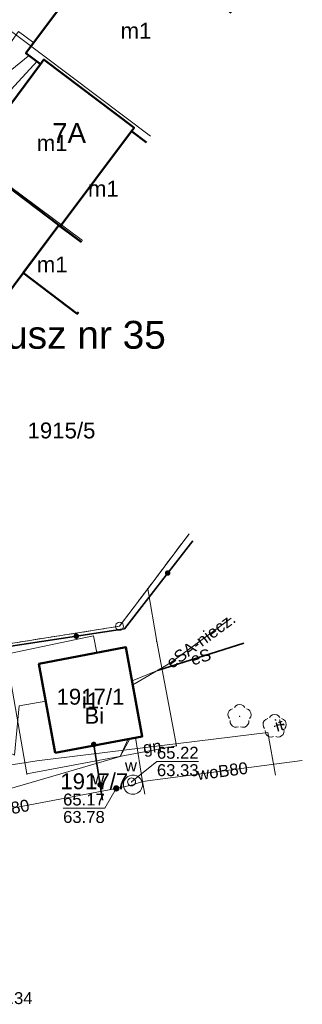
# Model space of a CAD drawing. Extents: x 6420891 to 6421372, y 5789686 to 5790696.
# Tile 35 of 48: x 6421331 to 6421349, y 5790382 to 5790444. Entities that reach past the tile are written whole.
import ezdxf
from ezdxf.enums import TextEntityAlignment as Align

# ---------------------------------------------------------------- set-up
doc = ezdxf.new("R2010")
doc.units = 0
doc.header["$PDSIZE"] = 0.75
for name, pattern in [('KROPK2', [2, 0, -2]), ('PRZER1-1', [2, 1, -1]), ('PRZER2-1', [3, 2, -1])]:
    doc.linetypes.add(name, pattern=pattern)
doc.layers.get('0').update_dxf_attribs({"linetype": 'CONTINUOUS', "lineweight": 13})
for name, color, linetype, lineweight in [('GEPADR', 7, 'CONTINUOUS', 18), ('GEPADR_O', 7, 'CONTINUOUS', 18), ('GEPPGD', 7, 'CONTINUOUS', 18), ('GESBZO', 7, 'CONTINUOUS', 50), ('GESBZO_O', 7, 'CONTINUOUS', 50), ('GESDZI', 7, 'CONTINUOUS', 18), ('GESDZI_O', 7, 'CONTINUOUS', 18), ('GESJAE_O', 7, 'KROPK2', 50), ('GSLKOG', 7, 'CONTINUOUS', 35), ('GSLTZI', 7, 'PRZER2-1', 18), ('GSLTZI_O', 7, 'PRZER2-1', 18), ('GULLOB', 7, 'CONTINUOUS', 35), ('GUPIWZ', 7, 'CONTINUOUS', 18), ('GUPIWZ_O', 7, 'CONTINUOUS', 18), ('GUPPRZ', 7, 'CONTINUOUS', 18), ('GUPPRZ_O', 7, 'CONTINUOUS', 18), ('GUSIKP', 7, 'CONTINUOUS', 18)]:
    doc.layers.add(name, color=color, linetype=linetype, lineweight=lineweight)
for name, color, linetype, lineweight, true_color in [('GESUZY', 7, 'PRZER1-1', 18, 0x008000), ('GESUZY_O', 7, 'PRZER1-1', 18, 0x008000), ('GSPRDL', 7, 'CONTINUOUS', 18, 0x008000), ('GULEPR', 1, 'CONTINUOUS', 18, 0xff0000), ('GULEPR_O', 1, 'CONTINUOUS', 18, 0xff0000), ('GULGPR', 7, 'CONTINUOUS', 18, 0xbfbf00), ('GULGPR_O', 7, 'CONTINUOUS', 18, 0xbfbf00), ('GULKPR', 7, 'CONTINUOUS', 18, 0x803300), ('GULWPR', 5, 'CONTINUOUS', 18, 0x0000ff), ('GULWPR_O', 5, 'CONTINUOUS', 18, 0x0000ff), ('GUPKSH_O', 7, 'CONTINUOUS', 5, 0x803300), ('GUPWZA', 5, 'CONTINUOUS', 18, 0x0000ff), ('GUPWZA_O', 5, 'CONTINUOUS', 18, 0x0000ff)]:
    doc.layers.add(name, color=color, linetype=linetype, lineweight=lineweight, true_color=true_color)
doc.styles.add('GEO-INFO', font='Arial')

# ---------------------------------------------------------------- blocks, each defined once
blk = doc.blocks.new('SPDLP')
blk.add_hatch(color=0).paths.add_polyline_path([(0, -0.09), (0.027812, -0.085595), (0.052901, -0.072812), (0.072812, -0.052901), (0.085595, -0.027812), (0.09, 0), (0.085595, 0.027812), (0.072812, 0.052901), (0.052901, 0.072812), (0.027812, 0.085595), (0, 0.09), (-0.027812, 0.085595), (-0.052901, 0.072812), (-0.072812, 0.052901), (-0.085595, 0.027812), (-0.09, 0), (-0.085595, -0.027812), (-0.072812, -0.052901), (-0.052901, -0.072812), (-0.027812, -0.085595)])
at = {"color": 0}
for points in [[(-0.648554, 1.126667), (-0.481106, 1.325358), (-0.255912, 1.454989), (0, 1.5), (0.255912, 1.454989), (0.481106, 1.325358), (0.648554, 1.126667)], [(-1.271938, -0.268652), (-1.40916, -0.048001), (-1.462858, 0.20623), (-1.426585, 0.463525), (-1.304695, 0.693003), (-1.11182, 0.867117), (-0.871109, 0.964971)], [(0.871109, 0.964971), (1.11182, 0.867117), (1.304695, 0.693003), (1.426585, 0.463525), (1.462858, 0.20623), (1.40916, -0.048001), (1.271938, -0.268652)], [(-0.137547, -1.292703), (-0.389802, -1.355024), (-0.648184, -1.327532), (-0.881678, -1.213525), (-1.062258, -1.026689), (-1.168249, -0.78945), (-1.186929, -0.530282)], [(1.186929, -0.530282), (1.168249, -0.78945), (1.062258, -1.026689), (0.881678, -1.213525), (0.648184, -1.327532), (0.389802, -1.355024), (0.137547, -1.292703)]]:
    blk.add_lwpolyline(points, dxfattribs=at)
blk = doc.blocks.new('EPPGN')
blk.add_hatch(color=0).paths.add_polyline_path([(0, -0.09), (0.027812, -0.085595), (0.052901, -0.072812), (0.072812, -0.052901), (0.085595, -0.027812), (0.09, 0), (0.085595, 0.027812), (0.072812, 0.052901), (0.052901, 0.072812), (0.027812, 0.085595), (0, 0.09), (-0.027812, 0.085595), (-0.052901, 0.072812), (-0.072812, 0.052901), (-0.085595, 0.027812), (-0.09, 0), (-0.085595, -0.027812), (-0.072812, -0.052901), (-0.052901, -0.072812), (-0.027812, -0.085595)])
blk = doc.blocks.new('POINT')
at = {"color": 0}
blk.add_point((0, 0), dxfattribs=at)
blk = doc.blocks.new('OKRAG_PELNY')
at = {"color": 0}
blk.add_lwpolyline([(0, 0.5), (0.12941, 0.482963), (0.25, 0.433013), (0.353553, 0.353553), (0.433013, 0.25), (0.482963, 0.12941), (0.5, 0), (0.482963, -0.12941), (0.433013, -0.25), (0.353553, -0.353553), (0.25, -0.433013), (0.12941, -0.482963), (0, -0.5), (-0.12941, -0.482963), (-0.25, -0.433013), (-0.353553, -0.353553), (-0.433013, -0.25), (-0.482963, -0.12941), (-0.5, 0), (-0.482963, 0.12941), (-0.433013, 0.25), (-0.353553, 0.353553), (-0.25, 0.433013), (-0.12941, 0.482963)], close=True, dxfattribs=at)
blk = doc.blocks.new('KOLO')
blk.add_hatch(color=0).paths.add_polyline_path([(-0.5, 0), (-0.482963, -0.12941), (-0.433013, -0.25), (-0.353553, -0.353553), (-0.25, -0.433013), (-0.12941, -0.482963), (0, -0.5), (0.12941, -0.482963), (0.25, -0.433013), (0.353553, -0.353553), (0.433013, -0.25), (0.482963, -0.12941), (0.5, 0), (0.482963, 0.12941), (0.433013, 0.25), (0.353553, 0.353553), (0.25, 0.433013), (0.12941, 0.482963), (0, 0.5), (-0.12941, 0.482963), (-0.25, 0.433013), (-0.353553, 0.353553), (-0.433013, 0.25), (-0.482963, 0.12941)])
blk = doc.blocks.new('EPPGS')
at = {"color": 0}
blk.add_lwpolyline([(0, 0.5), (0.154508, 0.475528), (0.293893, 0.404508), (0.404508, 0.293893), (0.475528, 0.154508), (0.5, 0), (0.475528, -0.154508), (0.404508, -0.293893), (0.293893, -0.404508), (0.154508, -0.475528), (0, -0.5), (-0.154508, -0.475528), (-0.293893, -0.404508), (-0.404508, -0.293893), (-0.475528, -0.154508), (-0.5, 0), (-0.475528, 0.154508), (-0.404508, 0.293893), (-0.293893, 0.404508), (-0.154508, 0.475528)], close=True, dxfattribs=at)

msp = doc.modelspace()

# ---------------------------------------------------------------- linework, layer by layer
at = {"linetype": 'Continuous', "lineweight": 13, "elevation": 100, "flags": 128}
msp.add_lwpolyline([(6421347.5, 5790400), (6421347.911, 5790400)], dxfattribs=at)
at = {"layer": 'GESBZO', "linetype": 'Continuous', "lineweight": 50, "elevation": 10.18}
for points in [[(6421332.871, 5790441.746), (6421332.775, 5790441.819), (6421332.565, 5790441.538), (6421331.648, 5790442.216), (6421337.503, 5790450.083), (6421344.553, 5790444.756)], [(6421339.232, 5790436.61), (6421338.283, 5790437.312), (6421338.452, 5790437.537), (6421338.356, 5790437.609), (6421332.871, 5790441.746)], [(6421335.135, 5790430.338), (6421333.806, 5790431.332), (6421338.283, 5790437.312), (6421339.232, 5790436.61)], [(6421333.71, 5790431.405), (6421331.462, 5790428.402), (6421334.875, 5790425.838), (6421334.957, 5790425.947)], [(6421335.135, 5790430.338), (6421333.71, 5790431.405)]]:
    msp.add_lwpolyline(points, dxfattribs=at)
for points in [[(6421332.775, 5790441.819), (6421332.871, 5790441.746), (6421338.356, 5790437.609), (6421338.452, 5790437.537), (6421338.283, 5790437.312), (6421333.806, 5790431.332), (6421333.71, 5790431.405), (6421328.235, 5790435.538), (6421328.139, 5790435.61), (6421332.565, 5790441.538)], [(6421321.935, 5790427.101), (6421328.235, 5790435.538), (6421333.71, 5790431.405), (6421327.396, 5790422.972)], [(6421333.489, 5790398.241), (6421332.465, 5790403.838), (6421337.94, 5790404.869), (6421338.964, 5790399.272)]]:
    msp.add_lwpolyline(points, close=True, dxfattribs=at)
at = {"layer": 'GESDZI', "linetype": 'Continuous', "lineweight": 18, "elevation": 10.22}
for points in [[(6421323.041, 5790439.483), (6421327.656, 5790445.915), (6421339.484, 5790436.996)], [(6421339.484, 5790436.996), (6421327.656, 5790445.915)], [(6421319.352, 5790423.841), (6421323.041, 5790439.483), (6421335.204, 5790430.445)], [(6421335.204, 5790430.445), (6421323.041, 5790439.483)], [(6421341.916, 5790412.008), (6421339.311, 5790408.554), (6421337.53, 5790406.193), (6421330.299, 5790405.052), (6421322.539, 5790403.828), (6421319.352, 5790423.841)], [(6421324.184, 5790393.497), (6421322.539, 5790403.828), (6421330.299, 5790405.052), (6421330.451, 5790404.169), (6421331.705, 5790396.907), (6421341.111, 5790398.679), (6421339.876, 5790405.234), (6421339.311, 5790408.554), (6421341.916, 5790412.008)]]:
    msp.add_lwpolyline(points, dxfattribs=at)
msp.add_lwpolyline([(6421331.705, 5790396.907), (6421330.451, 5790404.169), (6421330.299, 5790405.052), (6421337.53, 5790406.193), (6421339.311, 5790408.554), (6421339.876, 5790405.234), (6421341.111, 5790398.679)], close=True, dxfattribs=at)
at = {"layer": 'GESUZY', "linetype": 'PRZER1-1', "lineweight": 18, "ltscale": 0.5, "elevation": 10.08}
for points in [[(6421341.916, 5790412.008), (6421339.311, 5790408.554), (6421337.53, 5790406.193), (6421330.299, 5790405.052), (6421322.539, 5790403.828), (6421319.352, 5790423.841), (6421323.041, 5790439.483)], [(6421324.184, 5790393.497), (6421322.539, 5790403.828), (6421330.299, 5790405.052), (6421337.53, 5790406.193), (6421339.311, 5790408.554), (6421341.916, 5790412.008)]]:
    msp.add_lwpolyline(points, dxfattribs=at)
at = {"layer": 'GSLKOG', "linetype": 'Continuous', "lineweight": 35, "elevation": 10.18}
for points in [[(6421342.136, 5790411.567), (6421337.84, 5790406.03), (6421323.4, 5790403.84), (6421323.25, 5790404.8), (6421323.92, 5790405.02)], [(6421335.91, 5790398.76), (6421336.463, 5790395.264)]]:
    msp.add_lwpolyline(points, dxfattribs=at)
at = {"layer": 'GSLTZI', "linetype": 'PRZER2-1', "lineweight": 18, "ltscale": 0.5, "elevation": 10.1}
msp.add_lwpolyline([(6421347.879, 5790400.064), (6421347.293, 5790399.903)], dxfattribs=at)
at = {"layer": 'GULEPR', "linetype": 'Continuous', "lineweight": 18, "elevation": 10.14}
for points in [[(6421299.663, 5790629.729), (6421299.251, 5790623.003), (6421311.723, 5790540.533), (6421318.524, 5790490.384), (6421319.02, 5790488.56), (6421329.359, 5790479.296), (6421342.929, 5790469.647), (6421327.106, 5790446.095), (6421320.393, 5790436.737), (6421320.3, 5790435.666), (6421319.702, 5790428.788), (6421319.242, 5790423.495), (6421321.836, 5790402.502), (6421322.826, 5790402.022), (6421330.926, 5790398.095), (6421331.223, 5790401.181), (6421332.895, 5790401.487)], [(6421338.37, 5790402.518), (6421340.74, 5790403.891), (6421344.563, 5790406.706)], [(6421321.327, 5790403.261), (6421321.721, 5790402.618), (6421335.903, 5790405.586), (6421336.112, 5790404.525)], [(6421338.32, 5790402.76), (6421339.93, 5790403.41), (6421345.35, 5790405.128)], [(6421338.182, 5790399.125), (6421337.585, 5790397.995), (6421320.113, 5790392.911)], [(6421338.083, 5790399.106), (6421337.585, 5790397.995), (6421320.113, 5790392.911)]]:
    msp.add_lwpolyline(points, dxfattribs=at)
at = {"layer": 'GULGPR', "linetype": 'Continuous', "lineweight": 18, "elevation": 10.14}
for points in [[(6421323.471, 5790431.957), (6421325.227, 5790435.546), (6421328.001, 5790438.957), (6421331.778, 5790442.039)], [(6421323.349, 5790396.318), (6421332.327, 5790397.724), (6421346.855, 5790399.518), (6421347.354, 5790396.832)]]:
    msp.add_lwpolyline(points, dxfattribs=at)
at = {"layer": 'GULKPR', "linetype": 'Continuous', "lineweight": 18, "elevation": 10.14}
msp.add_lwpolyline([(6421327.059, 5790435.992), (6421332.368, 5790441.75)], dxfattribs=at)
at = {"layer": 'GULLOB', "linetype": 'Continuous', "lineweight": 35, "elevation": 10.12}
msp.add_lwpolyline([(6421339.93, 5790403.41), (6421345.35, 5790405.128)], dxfattribs=at)
at = {"layer": 'GULWPR', "linetype": 'Continuous', "lineweight": 18, "elevation": 10.14}
for points in [[(6421325.881, 5790436.062), (6421331.172, 5790443.587), (6421332.135, 5790442.87)], [(6421338.53, 5790399.197), (6421338.987, 5790396.435)], [(6421338.987, 5790396.435), (6421349.035, 5790397.749)], [(6421323.909, 5790393.458), (6421337.33, 5790396), (6421338.38, 5790396.23), (6421338.987, 5790396.435)], [(6421338.987, 5790396.435), (6421339.122, 5790395.647)]]:
    msp.add_lwpolyline(points, dxfattribs=at)
at = {"layer": 'GUPPRZ_O', "linetype": 'Continuous', "lineweight": 9, "elevation": 10.8, "flags": 128}
for points in [[(6421342.507, 5790397.694), (6421339.887, 5790397.694), (6421338.29, 5790396.41)], [(6421339.887, 5790397.694), (6421342.507, 5790397.694)], [(6421333.985, 5790394.752), (6421336.606, 5790394.752), (6421337.33, 5790396)], [(6421333.985, 5790394.752), (6421336.606, 5790394.752)]]:
    msp.add_lwpolyline(points, dxfattribs=at)
at = {"layer": 'GUSIKP', "linetype": 'Continuous', "lineweight": 18, "elevation": 10.14}
msp.add_lwpolyline([(6421338.16, 5790396.788, -0.58244), (6421338.972, 5790396.132, -1.716915)], format="xyb", close=True, dxfattribs=at)

# ---------------------------------------------------------------- block references
at = {"layer": 'GEPADR', "lineweight": 18}
msp.add_blockref('POINT', (6421333.293, 5790436.577, 10.28), dxfattribs=at)
at = {"layer": 'GEPPGD', "lineweight": 18, "xscale": 0.5, "yscale": 0.5}
for name, p in [('EPPGN', (6421339.311, 5790408.554, 10.24)), ('EPPGS', (6421337.53, 5790406.193, 10.24)), ('EPPGN', (6421339.876, 5790405.234, 10.24)), ('EPPGN', (6421341.111, 5790398.679, 10.24)), ('EPPGN', (6421331.705, 5790396.907, 10.24))]:
    msp.add_blockref(name, p, dxfattribs=at)
at = {"layer": 'GSLKOG', "lineweight": 35, "xscale": 0.35, "yscale": 0.35}
for p in [(6421340.562, 5790409.539, 10.18), (6421334.815, 5790405.571, 10.18), (6421335.91, 5790398.76, 10.18), (6421336.31, 5790396.23, 10.18)]:
    msp.add_blockref('KOLO', p, dxfattribs=at)
at = {"layer": 'GSPRDL', "lineweight": 18, "xscale": 0.5, "yscale": 0.5}
for p in [(6421345.085, 5790400.523, 10.12), (6421347.293, 5790399.903, 10.12)]:
    msp.add_blockref('SPDLP', p, dxfattribs=at)
at = {"layer": 'GUPIWZ', "lineweight": 18, "xscale": 0.5, "yscale": 0.5}
msp.add_blockref('OKRAG_PELNY', (6421338.29, 5790396.41, 10.18), dxfattribs=at)
at = {"layer": 'GUPPRZ', "lineweight": 18}
for p in [(6421338.29, 5790396.41, 10.16), (6421337.33, 5790396, 10.16)]:
    msp.add_blockref('POINT', p, dxfattribs=at)
at = {"layer": 'GUPWZA', "lineweight": 18, "xscale": 0.4, "yscale": 0.4}
msp.add_blockref('KOLO', (6421337.33, 5790396, 10.16), dxfattribs=at)

# ---------------------------------------------------------------- texts
at = {"layer": 'GEPADR_O', "linetype": 'Continuous', "lineweight": 0, "style": 'GEO-INFO'}
msp.add_text('7A', height=1.25, dxfattribs=at).set_placement((6421333.293, 5790436.577, 10.8))
at = {"layer": 'GESBZO_O', "linetype": 'Continuous', "lineweight": 0, "style": 'GEO-INFO'}
for s, p in [('m1', (6421338.568, 5790443.634, 10.8)), ('m1', (6421333.296, 5790436.572, 10.8)), ('i1', (6421335.715, 5790401.555, 10.8))]:
    msp.add_text(s, height=1, dxfattribs=at).set_placement(p, align=Align.MIDDLE)
for p in [(6421336.519, 5790433.706, 10.8), (6421333.298, 5790428.939, 10.8)]:
    msp.add_text('m1', height=1, dxfattribs=at).set_placement(p, align=Align.MIDDLE_CENTER)
at = {"layer": 'GESDZI_O', "linetype": 'Continuous', "lineweight": 0, "style": 'GEO-INFO'}
for s, p in [('1915/5', (6421333.883, 5790418.522, 10.8)), ('1917/1', (6421335.705, 5790401.783, 10.8))]:
    msp.add_text(s, height=1, dxfattribs=at).set_placement(p, align=Align.MIDDLE)
msp.add_text('1917/7', height=1, dxfattribs=at).set_placement((6421335.944, 5790396.448, 10.8), align=Align.MIDDLE_CENTER)
at = {"layer": 'GESJAE_O', "linetype": 'Continuous', "lineweight": 0, "style": 'GEO-INFO'}
msp.add_text('Arkusz nr 35', height=1.75, dxfattribs=at).set_placement((6421333.588, 5790424.516, 10.8), align=Align.MIDDLE_CENTER)
at = {"layer": 'GESUZY_O', "linetype": 'Continuous', "lineweight": 0, "style": 'GEO-INFO'}
msp.add_text('Bi', height=1, dxfattribs=at).set_placement((6421335.944, 5790400.566, 10.8), align=Align.MIDDLE_CENTER)
at = {"layer": 'GSLTZI_O', "linetype": 'Continuous', "lineweight": 0, "style": 'GEO-INFO'}
msp.add_text('it', height=0.75, rotation=15.39138, dxfattribs=at).set_placement((6421347.586, 5790399.984, 10.8), align=Align.MIDDLE_CENTER)
at = {"layer": 'GULEPR_O', "linetype": 'Continuous', "lineweight": 0, "style": 'GEO-INFO'}
for s, rotation, p in [('eSA-niecz.', 36.37271, (6421342.651, 5790405.299, 10.8)), ('eS', 17.58877, (6421342.64, 5790404.269, 10.8))]:
    msp.add_text(s, height=0.75, rotation=rotation, dxfattribs=at).set_placement(p, align=Align.MIDDLE_CENTER)
at = {"layer": 'GULGPR_O', "linetype": 'Continuous', "lineweight": 0, "style": 'GEO-INFO'}
msp.add_text('gn', height=0.75, rotation=7.0423, dxfattribs=at).set_placement((6421339.591, 5790398.621, 10.8), align=Align.MIDDLE_CENTER)
at = {"layer": 'GULWPR_O', "linetype": 'Continuous', "lineweight": 0, "style": 'GEO-INFO'}
for s, rotation, p in [('woB80', 7.45207, (6421344.011, 5790397.092, 10.8)), ('wo80', 10.72683, (6421330.62, 5790394.729, 10.8))]:
    msp.add_text(s, height=0.75, rotation=rotation, dxfattribs=at).set_placement(p, align=Align.MIDDLE_CENTER)
at = {"layer": 'GUPIWZ_O', "linetype": 'Continuous', "lineweight": 0, "style": 'GEO-INFO'}
msp.add_text('w', height=0.75, dxfattribs=at).set_placement((6421338.63, 5790397.062, 10.8), align=Align.RIGHT)
at = {"layer": 'GUPKSH_O', "linetype": 'Continuous', "lineweight": 0, "style": 'GEO-INFO'}
msp.add_text('64.34', height=0.75, rotation=360, dxfattribs=at).set_placement((6421329.441, 5790382.814), align=Align.MIDDLE_LEFT)
at = {"layer": 'GUPPRZ_O', "linetype": 'Continuous', "lineweight": 0, "style": 'GEO-INFO'}
for s, p in [('65.22', (6421339.887, 5790397.866)), ('63.33', (6421339.887, 5790396.771)), ('65.17', (6421333.985, 5790394.925)), ('63.78', (6421333.985, 5790393.83))]:
    msp.add_text(s, height=0.75, dxfattribs=at).set_placement(p)
at = {"layer": 'GUPWZA_O', "linetype": 'Continuous', "lineweight": 0, "style": 'GEO-INFO'}
msp.add_text('w', height=0.75, dxfattribs=at).set_placement((6421336.58, 5790396.25, 10.8), align=Align.RIGHT)

doc.saveas('drawing.dxf')
